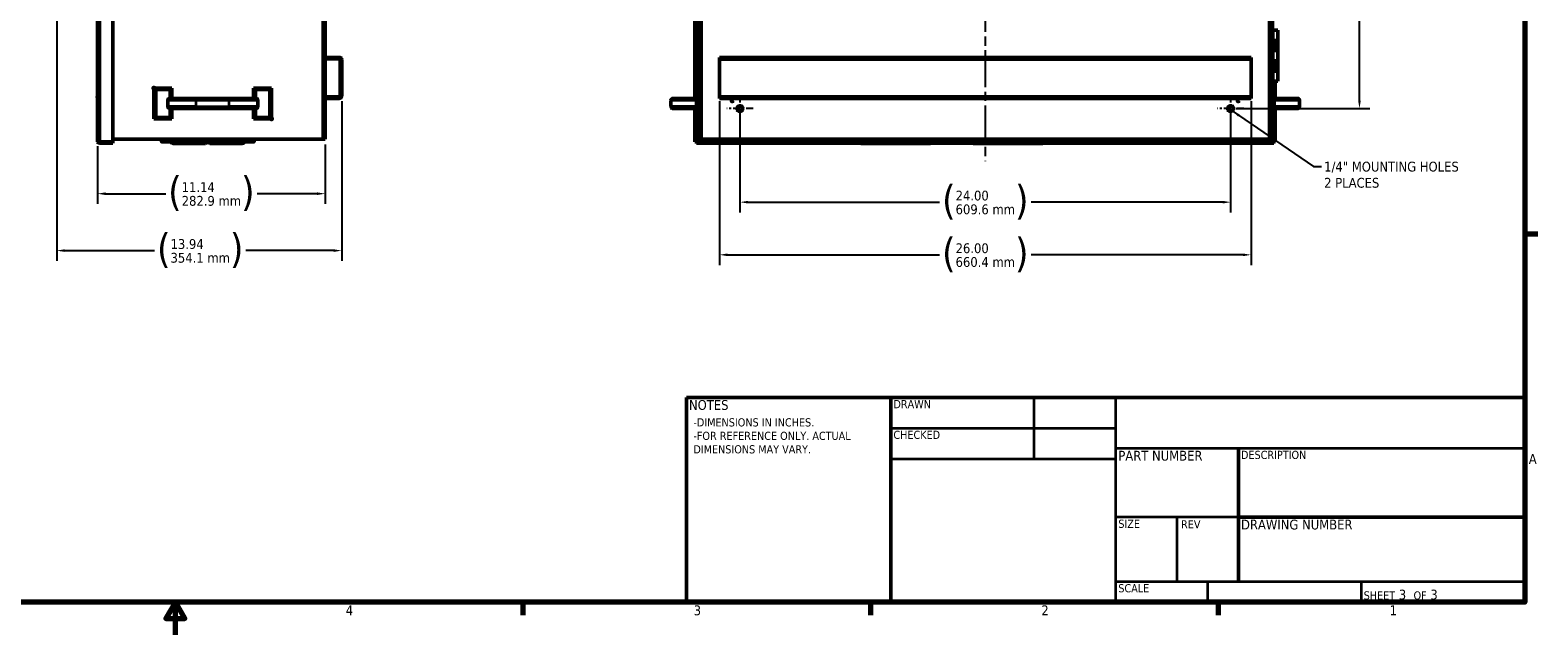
# Model space of a CAD drawing. Header units: inches. Extents: x 0 to 136, y 2 to 86.
# Tile 18 of 37: x 61 to 135, y 2 to 32. Entities that reach past the tile are written whole.
import ezdxf
from ezdxf.enums import TextEntityAlignment as Align

# ---------------------------------------------------------------- set-up
doc = ezdxf.new("R2010")
doc.units = ezdxf.units.IN
doc.header["$LTSCALE"] = 4
doc.header["$MEASUREMENT"] = 0
doc.linetypes.add('CHAIN', pattern=[0.7087, 0.4724, -0.0591, 0.1181, -0.0591])
for name, color, linetype, lineweight in [('Border (ANSI)', 7, 'Continuous', 70), ('Center Mark (ANSI)', 7, 'Continuous', 25), ('Centerline (ANSI)', 7, 'Continuous', 25), ('Dimension (ANSI)', 7, 'Continuous', 25), ('Symbol (ANSI)', 7, 'Continuous', 25), ('Title (ANSI)', 7, 'Continuous', 50), ('Visible (ANSI)', 7, 'Continuous', 50), ('Visible Narrow (ANSI)', 7, 'Continuous', 35)]:
    doc.layers.add(name, color=color, linetype=linetype, lineweight=lineweight)
doc.styles.add('Dimension Text', font='tahoma.ttf')
doc.styles.add('Note Text (ANSI)', font='tahoma.ttf')
doc.styles.get("Standard").update_dxf_attribs({"font": 'tahoma.ttf'})
doc.styles.add('Text Style38', font='tahoma.ttf')
doc.dimstyles.new('Default (ANSI)$7', dxfattribs={"dimscale": 4, "dimtxt": 0.12, "dimasz": 0.098425, "dimexe": 0.125, "dimexo": 0.0625, "dimgap": 0.031496, "dimtad": 0, "dimtih": 1, "dimtoh": 1, "dimrnd": 1e-08, "dimzin": 4, "dimdsep": 46, "dimtxsty": 'Note Text (ANSI)', "dimcen": 0.09, "dimdle": 0.393701, "dimclrd": 256, "dimclre": 256, "dimclrt": 256, "dimadec": 0, "dimazin": 1, "dimtfac": 1, "dimtofl": 0, "dimtmove": 0, "dimatfit": 3, "dimfxl": 1, "dimtolj": 1, "dimtzin": 4, "dimlwd": -1, "dimlwe": -1, "dimarcsym": 0})
doc.dimstyles.new('Dual Dimension', dxfattribs={"dimscale": 4, "dimtxt": 0.12, "dimasz": 0.098425, "dimexe": 0.125, "dimexo": 0.0625, "dimgap": 0.031496, "dimtad": 0, "dimtih": 1, "dimtoh": 1, "dimrnd": 1e-08, "dimzin": 4, "dimdsep": 46, "dimtxsty": 'Dimension Text', "dimcen": 0.09, "dimdle": 0.393701, "dimclrd": 256, "dimclre": 256, "dimclrt": 256, "dimadec": 0, "dimazin": 1, "dimtfac": 1, "dimtofl": 0, "dimtmove": 0, "dimatfit": 3, "dimfxl": 1, "dimtolj": 1, "dimtzin": 4, "dimlwd": -1, "dimlwe": -1, "dimarcsym": 0})

# ---------------------------------------------------------------- blocks, each defined once
blk = doc.blocks.new('Borders Default Border')
at = {"layer": 'Border (ANSI)'}
for p, q in [((33.5, 5.5), (33.66, 5.5)), ((21.25, 1), (21.25, 0.84)), ((25.5, 1), (25.5, 0.84)), ((29.75, 1), (29.75, 0.84))]:
    blk.add_line(p, q, dxfattribs=at)
at = {"layer": 'Border (ANSI)', "flags": 128}
for points in [[(0.5, 1), (0.5, 21), (33.5, 21), (33.5, 1), (0.5, 1)], [(17, 0.6), (17, 1), (16.885, 0.8), (17.115, 0.8), (17, 1)]]:
    blk.add_lwpolyline(points, dxfattribs=at)
at = {"layer": 'Border (ANSI)', "char_height": 0.12, "attachment_point": 7, "style": 'Dimension Text'}
for s, insert in [('A', (33.549, 2.69)), ('4', (19.083, 0.84)), ('3', (23.338, 0.837)), ('2', (27.589, 0.84)), ('1', (31.848, 0.84))]:
    blk.add_mtext(s, dxfattribs=dict(at, insert=insert))
blk = doc.blocks.new('Title Blocks ECS Standard w Comments')
at = {"layer": 'Title (ANSI)'}
for p, q in [((2.182, 4.756), (2.182, 7.256)), ((2.182, 7.256), (4.682, 7.256)), ((4.682, 7.256), (4.682, 4.756)), ((12.432, 7.256), (4.682, 7.256)), ((4.682, 7.256), (4.682, 4.756)), ((12.432, 4.756), (12.432, 7.256)), ((8.932, 6.636), (8.932, 5.006)), ((8.932, 5.794), (12.432, 5.794)), ((4.682, 4.756), (2.182, 4.756)), ((4.682, 4.756), (12.432, 4.756))]:
    blk.add_line(p, q, dxfattribs=at)
at = {"layer": 'Title (ANSI)', "lineweight": 35}
for p, q in [((6.432, 6.506), (6.432, 7.256)), ((7.432, 4.756), (7.432, 7.256)), ((4.682, 6.881), (7.432, 6.881)), ((4.682, 6.506), (7.432, 6.506)), ((7.432, 6.636), (12.432, 6.636)), ((8.932, 5.794), (7.432, 5.794)), ((8.182, 5.006), (8.182, 5.794)), ((12.432, 5.006), (7.432, 5.006)), ((8.552, 5.006), (8.552, 4.756)), ((10.432, 5.006), (10.432, 4.756))]:
    blk.add_line(p, q, dxfattribs=at)
at = {"layer": 'Title (ANSI)', "style": 'Text Style38'}
for s, p in [('DRAWN', (4.712, 7.226)), ('CHECKED', (4.712, 6.851)), ('DESCRIPTION', (8.962, 6.606)), ('SIZE', (7.462, 5.764)), ('REV', (8.229, 5.757)), ('SCALE', (7.462, 4.976))]:
    blk.add_text(s, height=0.1, dxfattribs=at).set_placement(p, align=Align.TOP_LEFT)
at = {"layer": 'Title (ANSI)', "char_height": 0.12, "style": 'Note Text (ANSI)'}
for s, insert, attachment_point in [('\\fTahoma|b0|i0;NOTES', (2.212, 7.226), 1), ('\\fTahoma|b0|i0;PART NUMBER', (7.462, 6.606), 1), ('\\fTahoma|b0|i0;DRAWING NUMBER', (8.962, 5.764), 1), ('\\fTahoma|b0|i0;{\\H0.1000;SHEET}\\fTahoma|b0|i0;{\\H0.1200; 3  }\\fTahoma|b0|i0;{\\H0.1000;OF}\\fTahoma|b0|i0;{\\H0.1200; 3 }', (10.462, 4.786), 7)]:
    blk.add_mtext(s, dxfattribs=dict(at, insert=insert, attachment_point=attachment_point))
at = {"layer": 'Title (ANSI)', "lineweight": 30, "flags": 63}
for tag, height, p in [('COMMENTS', 0.12, (2.212, 7.006)), ('DESCRIPTION', 0.125, (8.962, 6.386))]:
    blk.add_attdef(tag, text='', height=height, dxfattribs=at).set_placement(p, align=Align.TOP_LEFT)
for tag, p in [('CREATION_DATE', (6.462, 6.911)), ('CHECKED_BY', (4.712, 6.536)), ('CHECKED_DATE', (6.462, 6.536)), ('AUTHOR', (4.712, 6.911))]:
    blk.add_attdef(tag, text='', height=0.125, dxfattribs=at).set_placement(p, align=Align.BOTTOM_LEFT)
for tag, p in [('COMPANY', (9.932, 6.946)), ('Sheet_Size', (7.807, 5.381)), ('REVISION_NUMBER', (8.557, 5.381)), ('<DRAWING_NUMBER>', (10.682, 5.4))]:
    blk.add_attdef(tag, text='', height=0.24, dxfattribs=at).set_placement(p, align=Align.MIDDLE_CENTER)
blk.add_attdef('PART_NUMBER', text='', height=0.24, dxfattribs=at).set_placement((7.462, 6.223), align=Align.MIDDLE_LEFT)
blk.add_attdef('Initial_View_Scale', text='', height=0.12, dxfattribs=at).set_placement((8.522, 4.786), align=Align.BOTTOM_RIGHT)
blk = doc.blocks.new('*D9')
at = {"layer": 'Defpoints', "color": 0, "transparency": 16777216}
for p in [(62.199, 44.431), (76.139, 28.745), (76.139, 21.186)]:
    blk.add_point(p, dxfattribs=at)
at = {"layer": 'Dimension (ANSI)', "transparency": 16777216}
for p, q in [((62.199, 44.181), (62.199, 20.686)), ((76.139, 28.495), (76.139, 20.686)), ((62.593, 21.186), (66.981, 21.186)), ((75.745, 21.186), (71.451, 21.186))]:
    blk.add_line(p, q, dxfattribs=at)
for points in [[(62.593, 21.252), (62.593, 21.121), (62.199, 21.186)], [(75.745, 21.252), (75.745, 21.121), (76.139, 21.186)]]:
    blk.add_solid(points, dxfattribs=at)
at = {"layer": 'Dimension (ANSI)', "transparency": 16777216, "insert": (69.216, 21.186), "char_height": 0.48, "attachment_point": 5, "style": 'Dimension Text'}
blk.add_mtext('\\A1;{\\H3.0x;(}\\S13.94^ 354.1 mm;{\\H3.0x;)}', dxfattribs=at)
blk = doc.blocks.new('*D10')
at = {"layer": 'Defpoints', "color": 0, "transparency": 16777216}
for p in [(75.328, 26.631), (64.192, 26.546), (75.328, 23.969)]:
    blk.add_point(p, dxfattribs=at)
at = {"layer": 'Dimension (ANSI)', "transparency": 16777216}
for p, q in [((64.192, 26.296), (64.192, 23.469)), ((75.328, 26.381), (75.328, 23.469)), ((64.586, 23.969), (67.527, 23.969)), ((74.934, 23.969), (71.993, 23.969))]:
    blk.add_line(p, q, dxfattribs=at)
for points in [[(64.586, 24.035), (64.586, 23.904), (64.192, 23.969)], [(74.934, 24.035), (74.934, 23.904), (75.328, 23.969)]]:
    blk.add_solid(points, dxfattribs=at)
at = {"layer": 'Dimension (ANSI)', "transparency": 16777216, "insert": (69.76, 23.969), "char_height": 0.48, "attachment_point": 5, "style": 'Dimension Text'}
blk.add_mtext('\\A1;{\\H3.0x;(}\\S11.14^ 282.9 mm;{\\H3.0x;)}', dxfattribs=at)
blk = doc.blocks.new('*D15')
at = {"layer": 'Defpoints', "color": 0, "transparency": 16777216}
for p in [(116.658, 66.984), (125.916, 66.984), (119.614, 28.131)]:
    blk.add_point(p, dxfattribs=at)
at = {"layer": 'Dimension (ANSI)', "transparency": 16777216}
for p, q in [((116.908, 66.984), (126.416, 66.984)), ((125.916, 66.59), (125.916, 48.635)), ((125.916, 28.525), (125.916, 46.48)), ((119.864, 28.131), (126.416, 28.131))]:
    blk.add_line(p, q, dxfattribs=at)
for points in [[(125.851, 66.59), (125.982, 66.59), (125.916, 66.984)], [(125.851, 28.525), (125.982, 28.525), (125.916, 28.131)]]:
    blk.add_solid(points, dxfattribs=at)
at = {"layer": 'Dimension (ANSI)', "transparency": 16777216, "insert": (125.916, 47.558), "char_height": 0.48, "attachment_point": 5, "style": 'Dimension Text'}
blk.add_mtext('\\A1;{\\H3.0x;(}\\S38.85^ 986.9 mm;{\\H3.0x;)}', dxfattribs=at)
blk = doc.blocks.new('*D16')
at = {"layer": 'Defpoints', "color": 0, "transparency": 16777216}
for p in [(95.614, 28.131), (119.614, 28.131), (95.614, 23.554)]:
    blk.add_point(p, dxfattribs=at)
at = {"layer": 'Dimension (ANSI)', "transparency": 16777216}
for p, q in [((95.614, 27.881), (95.614, 23.054)), ((119.614, 27.881), (119.614, 23.054)), ((96.008, 23.554), (105.377, 23.554)), ((119.221, 23.554), (109.851, 23.554))]:
    blk.add_line(p, q, dxfattribs=at)
for points in [[(96.008, 23.62), (96.008, 23.489), (95.614, 23.554)], [(119.221, 23.62), (119.221, 23.489), (119.614, 23.554)]]:
    blk.add_solid(points, dxfattribs=at)
at = {"layer": 'Dimension (ANSI)', "transparency": 16777216, "insert": (107.614, 23.554), "char_height": 0.48, "attachment_point": 5, "style": 'Dimension Text'}
blk.add_mtext('\\A1;{\\H3.0x;(}\\S24.00^ 609.6 mm;{\\H3.0x;)}', dxfattribs=at)
blk = doc.blocks.new('*D17')
at = {"layer": 'Defpoints', "color": 0, "transparency": 16777216}
for p in [(94.614, 28.745), (120.614, 28.745), (120.614, 20.98)]:
    blk.add_point(p, dxfattribs=at)
at = {"layer": 'Dimension (ANSI)', "transparency": 16777216}
for p, q in [((94.614, 28.495), (94.614, 20.48)), ((120.614, 28.495), (120.614, 20.48)), ((95.008, 20.98), (105.377, 20.98)), ((120.221, 20.98), (109.851, 20.98))]:
    blk.add_line(p, q, dxfattribs=at)
for points in [[(95.008, 21.045), (95.008, 20.914), (94.614, 20.98)], [(120.221, 21.045), (120.221, 20.914), (120.614, 20.98)]]:
    blk.add_solid(points, dxfattribs=at)
at = {"layer": 'Dimension (ANSI)', "transparency": 16777216, "insert": (107.614, 20.98), "char_height": 0.48, "attachment_point": 5, "style": 'Dimension Text'}
blk.add_mtext('\\A1;{\\H3.0x;(}\\S26.00^ 660.4 mm;{\\H3.0x;)}', dxfattribs=at)

msp = doc.modelspace()

# ---------------------------------------------------------------- linework, layer by layer
at = {"layer": 'Center Mark (ANSI)', "linetype": 'CHAIN', "ltscale": 0.177668}
for p, q in [((95.614, 28.771), (95.614, 27.491)), ((119.614, 28.771), (119.614, 27.491)), ((96.254, 28.131), (94.974, 28.131)), ((120.254, 28.131), (118.974, 28.131))]:
    msp.add_line(p, q, dxfattribs=at)
at = {"layer": 'Centerline (ANSI)', "linetype": 'CHAIN', "ltscale": 0.952448}
msp.add_line((107.614, 68.781), (107.614, 25.552), dxfattribs=at)
at = {"layer": 'Visible (ANSI)'}
for p, q in [((64.192, 26.546), (64.192, 65.717)), ((64.942, 26.507), (64.942, 65.757)), ((75.328, 65.631), (75.328, 26.631)), ((93.614, 26.631), (93.614, 65.631)), ((121.614, 65.631), (121.614, 26.631)), ((93.415, 28.631), (93.415, 35.069)), ((93.489, 29.031), (93.489, 35.069)), ((121.673, 31.964), (121.614, 31.964)), ((121.673, 31.964), (121.677, 31.964)), ((121.673, 31.964), (121.673, 29.464)), ((121.677, 31.964), (121.681, 31.964)), ((121.915, 31.964), (121.681, 31.964)), ((121.681, 31.464), (121.681, 31.964)), ((121.724, 31.964), (121.724, 31.964)), ((121.798, 31.964), (121.798, 31.964)), ((121.915, 31.964), (121.915, 31.464)), ((121.673, 31.38), (121.697, 31.38)), ((121.673, 31.047), (121.697, 31.047)), ((121.681, 31.464), (121.693, 31.464)), ((121.915, 31.464), (121.693, 31.464)), ((121.697, 31.047), (121.697, 31.38)), ((121.728, 30.964), (121.728, 31.464)), ((121.79, 31.464), (121.79, 30.964)), ((121.915, 31.464), (121.79, 31.464)), ((121.915, 31.464), (121.915, 30.964)), ((75.328, 30.631), (76.026, 30.631)), ((75.328, 30.557), (76.026, 30.557)), ((76.065, 28.745), (76.065, 30.518)), ((76.139, 28.745), (76.139, 30.518)), ((94.614, 30.631), (94.614, 30.518)), ((94.614, 30.631), (120.614, 30.631)), ((94.614, 28.745), (94.614, 30.518)), ((120.614, 30.518), (120.614, 30.631)), ((120.614, 30.518), (120.614, 28.745)), ((121.673, 30.38), (121.697, 30.38)), ((121.681, 30.464), (121.681, 30.964)), ((121.681, 30.964), (121.693, 30.964)), ((121.681, 30.464), (121.693, 30.464)), ((121.915, 30.964), (121.693, 30.964)), ((121.915, 30.464), (121.693, 30.464)), ((121.697, 30.047), (121.697, 30.38)), ((121.728, 29.964), (121.728, 30.464)), ((121.915, 30.964), (121.79, 30.964)), ((121.79, 30.464), (121.79, 29.964)), ((121.915, 30.464), (121.79, 30.464)), ((121.915, 30.964), (121.915, 30.464)), ((121.915, 30.464), (121.915, 29.964)), ((121.673, 30.047), (121.697, 30.047)), ((121.681, 29.464), (121.681, 29.964)), ((121.681, 29.964), (121.693, 29.964)), ((121.915, 29.964), (121.693, 29.964)), ((121.915, 29.964), (121.79, 29.964)), ((121.915, 29.964), (121.915, 29.464)), ((64.192, 29.481), (64.187, 29.481)), ((64.187, 29.467), (64.187, 29.481)), ((64.192, 29.467), (64.187, 29.467)), ((64.187, 29.318), (64.187, 29.467)), ((64.192, 29.318), (64.187, 29.318)), ((64.187, 29.249), (64.187, 29.318)), ((64.192, 29.249), (64.187, 29.249)), ((64.187, 29.148), (64.187, 29.249)), ((64.187, 29.148), (64.187, 29.146)), ((64.192, 29.148), (64.187, 29.148)), ((64.187, 28.803), (64.187, 29.146)), ((64.192, 28.803), (64.187, 28.803)), ((64.187, 28.408), (64.187, 28.803)), ((66.953, 29.131), (67.828, 29.131)), ((66.953, 27.631), (66.953, 29.131)), ((67.053, 29.031), (66.953, 29.131)), ((67.728, 29.031), (67.828, 29.131)), ((67.828, 29.131), (67.828, 28.631)), ((71.828, 28.631), (71.828, 29.131)), ((71.828, 29.131), (72.703, 29.131)), ((71.928, 29.031), (71.828, 29.131)), ((72.603, 29.031), (72.703, 29.131)), ((72.703, 29.131), (72.703, 27.631)), ((93.489, 27.731), (93.489, 29.031)), ((93.589, 29.131), (93.614, 29.131)), ((121.673, 29.464), (121.614, 29.464)), ((121.639, 29.131), (121.614, 29.131)), ((121.673, 29.464), (121.677, 29.464)), ((121.677, 29.464), (121.681, 29.464)), ((121.915, 29.464), (121.681, 29.464)), ((121.724, 29.402), (121.724, 29.464)), ((121.724, 29.402), (121.724, 29.084)), ((121.798, 29.402), (121.724, 29.402)), ((121.739, 29.031), (121.739, 27.731)), ((121.798, 29.402), (121.798, 29.464)), ((121.798, 29.402), (121.798, 28.631)), ((64.187, 28.408), (64.187, 28.407)), ((64.187, 28.381), (64.187, 28.407)), ((64.192, 28.407), (64.187, 28.407)), ((64.192, 28.381), (64.187, 28.381)), ((64.192, 28.369), (64.187, 28.369)), ((64.187, 28.366), (64.187, 28.369)), ((64.192, 28.366), (64.187, 28.366)), ((64.187, 28.261), (64.187, 28.366)), ((64.187, 28.15), (64.187, 28.261)), ((64.187, 28.148), (64.187, 28.15)), ((64.192, 28.15), (64.187, 28.15)), ((64.192, 28.148), (64.187, 28.148)), ((67.627, 28.231), (67.627, 28.531)), ((67.828, 28.631), (67.727, 28.631)), ((67.828, 28.131), (67.727, 28.131)), ((69.019, 28.631), (67.828, 28.631)), ((67.828, 28.131), (67.828, 27.631)), ((67.828, 28.131), (69.019, 28.131)), ((70.637, 28.631), (69.019, 28.631)), ((69.019, 28.131), (70.637, 28.131)), ((71.828, 28.631), (70.637, 28.631)), ((70.637, 28.131), (71.828, 28.131)), ((71.929, 28.631), (71.828, 28.631)), ((71.929, 28.131), (71.828, 28.131)), ((71.828, 27.631), (71.828, 28.131)), ((72.029, 28.231), (72.029, 28.531)), ((76.026, 28.705), (75.328, 28.705)), ((76.026, 28.631), (75.328, 28.631)), ((92.239, 28.231), (92.239, 28.531)), ((93.117, 28.631), (92.339, 28.631)), ((92.339, 28.131), (93.117, 28.131)), ((93.489, 28.631), (93.117, 28.631)), ((93.489, 28.131), (93.117, 28.131)), ((93.415, 26.507), (93.415, 28.131)), ((94.614, 28.745), (94.614, 28.631)), ((120.614, 28.631), (94.614, 28.631)), ((95.209, 28.473), (95.209, 28.539)), ((120.614, 28.631), (120.614, 28.745)), ((122.111, 28.631), (121.739, 28.631)), ((122.111, 28.131), (121.739, 28.131)), ((121.798, 28.131), (121.798, 26.507)), ((122.889, 28.631), (122.111, 28.631)), ((122.111, 28.131), (122.889, 28.131)), ((122.989, 28.231), (122.989, 28.531)), ((64.192, 27.971), (64.187, 27.971)), ((64.187, 27.941), (64.187, 27.971)), ((64.192, 27.941), (64.187, 27.941)), ((64.187, 27.925), (64.187, 27.941)), ((64.187, 27.925), (64.187, 27.924)), ((64.192, 27.925), (64.187, 27.925)), ((64.192, 27.924), (64.187, 27.924)), ((64.187, 27.82), (64.187, 27.924)), ((64.192, 27.82), (64.187, 27.82)), ((64.187, 27.636), (64.187, 27.82)), ((64.192, 27.636), (64.187, 27.636)), ((64.187, 27.534), (64.187, 27.636)), ((64.192, 27.534), (64.187, 27.534)), ((64.187, 27.349), (64.187, 27.534)), ((64.192, 27.349), (64.187, 27.349)), ((64.187, 27.246), (64.187, 27.349)), ((67.053, 27.731), (66.953, 27.631)), ((67.828, 27.631), (66.953, 27.631)), ((67.728, 27.731), (67.828, 27.631)), ((71.928, 27.731), (71.828, 27.631)), ((72.703, 27.631), (71.828, 27.631)), ((72.603, 27.731), (72.703, 27.631)), ((93.489, 26.507), (93.489, 27.731)), ((93.589, 27.631), (93.614, 27.631)), ((121.639, 27.631), (121.614, 27.631)), ((121.724, 27.679), (121.724, 26.507)), ((64.192, 27.246), (64.187, 27.246)), ((64.187, 27.246), (64.187, 27.244)), ((64.187, 27.183), (64.187, 27.244)), ((64.192, 27.244), (64.187, 27.244)), ((64.192, 27.183), (64.187, 27.183)), ((64.187, 27.17), (64.187, 27.183)), ((64.192, 27.17), (64.187, 27.17)), ((64.187, 27.046), (64.187, 27.17)), ((64.187, 26.955), (64.187, 27.046)), ((64.192, 26.955), (64.187, 26.955)), ((64.942, 26.631), (75.215, 26.631)), ((67.37, 26.568), (67.341, 26.568)), ((67.392, 26.561), (67.644, 26.561)), ((67.644, 26.561), (67.648, 26.561)), ((67.648, 26.561), (67.718, 26.561)), ((67.864, 26.519), (67.812, 26.584)), ((71.338, 26.568), (67.824, 26.568)), ((71.298, 26.519), (71.35, 26.584)), ((71.514, 26.561), (71.443, 26.561)), ((71.514, 26.561), (71.518, 26.561)), ((71.518, 26.561), (71.77, 26.561)), ((71.821, 26.568), (71.792, 26.568)), ((75.215, 26.631), (75.328, 26.631)), ((93.614, 26.631), (93.728, 26.631)), ((121.501, 26.631), (93.728, 26.631)), ((101.016, 26.568), (100.987, 26.568)), ((101.038, 26.561), (101.29, 26.561)), ((101.29, 26.561), (101.294, 26.561)), ((101.294, 26.561), (101.365, 26.561)), ((101.51, 26.519), (101.458, 26.584)), ((104.984, 26.568), (101.47, 26.568)), ((104.944, 26.519), (104.997, 26.584)), ((105.16, 26.561), (105.09, 26.561)), ((105.16, 26.561), (105.164, 26.561)), ((105.164, 26.561), (105.416, 26.561)), ((105.467, 26.568), (105.439, 26.568)), ((106.516, 26.568), (106.487, 26.568)), ((106.538, 26.561), (106.79, 26.561)), ((106.79, 26.561), (106.794, 26.561)), ((106.794, 26.561), (106.865, 26.561)), ((107.01, 26.519), (106.958, 26.584)), ((110.484, 26.568), (106.97, 26.568)), ((110.444, 26.519), (110.497, 26.584)), ((110.66, 26.561), (110.59, 26.561)), ((110.66, 26.561), (110.664, 26.561)), ((110.664, 26.561), (110.916, 26.561)), ((110.967, 26.568), (110.939, 26.568)), ((121.501, 26.631), (121.614, 26.631)), ((64.199, 26.507), (64.305, 26.507)), ((64.305, 26.507), (64.199, 26.507)), ((64.305, 26.507), (64.942, 26.507)), ((64.305, 26.507), (64.942, 26.507)), ((64.305, 26.433), (64.942, 26.433)), ((64.942, 26.433), (64.942, 26.507)), ((67.341, 26.498), (67.79, 26.498)), ((67.809, 26.474), (67.757, 26.539)), ((67.997, 26.498), (67.902, 26.498)), ((69.406, 26.427), (67.902, 26.427)), ((67.997, 26.498), (71.165, 26.498)), ((69.406, 26.427), (69.479, 26.427)), ((69.683, 26.427), (69.756, 26.427)), ((69.756, 26.427), (71.26, 26.427)), ((71.165, 26.498), (71.26, 26.498)), ((71.353, 26.474), (71.405, 26.539)), ((71.372, 26.498), (71.821, 26.498)), ((93.415, 26.507), (93.489, 26.507)), ((93.529, 26.546), (93.489, 26.507)), ((93.529, 26.546), (93.489, 26.507)), ((93.489, 26.433), (93.489, 26.507)), ((100.963, 26.507), (93.489, 26.507)), ((101.513, 26.433), (93.489, 26.433)), ((100.987, 26.498), (101.437, 26.498)), ((101.455, 26.474), (101.403, 26.539)), ((101.643, 26.498), (101.549, 26.498)), ((103.053, 26.427), (101.549, 26.427)), ((101.643, 26.498), (104.811, 26.498)), ((103.053, 26.427), (103.402, 26.427)), ((103.402, 26.427), (104.906, 26.427)), ((104.811, 26.498), (104.906, 26.498)), ((107.013, 26.433), (104.942, 26.433)), ((104.999, 26.474), (105.052, 26.539)), ((105.018, 26.498), (105.467, 26.498)), ((106.463, 26.507), (105.491, 26.507)), ((106.487, 26.498), (106.937, 26.498)), ((106.955, 26.474), (106.903, 26.539)), ((107.143, 26.498), (107.049, 26.498)), ((108.553, 26.427), (107.049, 26.427)), ((107.143, 26.498), (110.311, 26.498)), ((108.553, 26.427), (108.902, 26.427)), ((108.902, 26.427), (110.406, 26.427)), ((110.311, 26.498), (110.406, 26.498)), ((121.724, 26.433), (110.442, 26.433)), ((110.499, 26.474), (110.552, 26.539)), ((110.518, 26.498), (110.967, 26.498)), ((121.724, 26.507), (110.991, 26.507)), ((121.685, 26.546), (121.724, 26.507)), ((121.685, 26.546), (121.724, 26.507)), ((121.724, 26.433), (121.724, 26.507)), ((121.798, 26.507), (121.724, 26.507))]:
    msp.add_line(p, q, dxfattribs=at)
for centre, radius in [((95.239, 28.506), 0.045), ((95.614, 28.131), 0.14), ((119.614, 28.131), 0.14), ((119.989, 28.506), 0.045)]:
    msp.add_circle(centre, radius, dxfattribs=at)
for centre, radius, start, end in [((76.026, 30.518), 0.113, 0, 90), ((76.026, 30.518), 0.0394, 0, 90), ((66.953, 29.131), 0.0455, 0, 270), ((93.589, 29.031), 0.1, 90, 180), ((121.639, 29.031), 0.1, 0, 90), ((64.532, 28.686), 0.35, 169.97058, 190.02942), ((76.026, 28.745), 0.0394, 270, 0), ((76.026, 28.745), 0.113, 270, 0), ((92.339, 28.531), 0.1, 90, 180), ((92.339, 28.231), 0.1, 180, 270), ((122.889, 28.531), 0.1, 0, 90), ((122.889, 28.231), 0.1, 270, 0), ((72.703, 27.631), 0.0455, 180, 90), ((93.589, 27.731), 0.1, 180, 270), ((121.639, 27.731), 0.1, 270, 0), ((67.341, 26.533), 0.0354, 90, 270), ((67.392, 26.596), 0.0354, 90, 270), ((67.644, 26.596), 0.0354, 270, 90), ((71.518, 26.596), 0.0354, 90, 270), ((71.77, 26.596), 0.0354, 270, 90), ((71.821, 26.533), 0.0354, 270, 90), ((100.987, 26.533), 0.0354, 90, 270), ((101.038, 26.596), 0.0354, 90, 270), ((101.29, 26.596), 0.0354, 270, 90), ((105.164, 26.596), 0.0354, 90, 270), ((105.416, 26.596), 0.0354, 270, 90), ((105.467, 26.533), 0.0354, 270, 90), ((106.487, 26.533), 0.0354, 90, 270), ((106.538, 26.596), 0.0354, 90, 270), ((106.79, 26.596), 0.0354, 270, 90), ((110.664, 26.596), 0.0354, 90, 270), ((110.916, 26.596), 0.0354, 270, 90), ((110.967, 26.533), 0.0354, 270, 90), ((64.305, 26.546), 0.113, 180, 200.33098), ((64.305, 26.546), 0.113, 200.33098, 270), ((64.305, 26.546), 0.0394, 266.37707, 270), ((69.479, 26.462), 0.0354, 270, 90), ((69.683, 26.462), 0.0354, 90, 270)]:
    msp.add_arc(centre, radius, start, end, dxfattribs=at)
msp.add_ellipse((64.305, 26.546), major_axis=(-0.113, 0), ratio=0.998002, start_param=0, end_param=0.354842, dxfattribs=at)
for points, knots in [([(67.627, 28.531), (67.627, 28.544), (67.629, 28.558), (67.639, 28.581), (67.647, 28.593), (67.665, 28.611), (67.677, 28.619), (67.7, 28.628), (67.715, 28.631), (67.727, 28.631)], [-1.5097441, -1.5097441, -1.5097441, -1.5097441, -1.4158845, -1.4158845, -1.3217471, -1.3217471, -1.2272452, -1.2272452, -1.1323921, -1.1323921, -1.1323921, -1.1323921]), ([(67.727, 28.131), (67.715, 28.131), (67.7, 28.134), (67.677, 28.144), (67.665, 28.152), (67.647, 28.169), (67.639, 28.182), (67.629, 28.205), (67.627, 28.219), (67.627, 28.231)], [-0.3773519, -0.3773519, -0.3773519, -0.3773519, -0.2824988, -0.2824988, -0.187997, -0.187997, -0.0938595, -0.0938595, 0, 0, 0, 0]), ([(71.929, 28.631), (71.941, 28.631), (71.956, 28.628), (71.979, 28.619), (71.991, 28.611), (72.009, 28.593), (72.017, 28.581), (72.026, 28.558), (72.029, 28.544), (72.029, 28.531)], [-0.3773519, -0.3773519, -0.3773519, -0.3773519, -0.2824988, -0.2824988, -0.187997, -0.187997, -0.0938595, -0.0938595, 0, 0, 0, 0]), ([(72.029, 28.231), (72.029, 28.219), (72.026, 28.205), (72.017, 28.182), (72.009, 28.169), (71.991, 28.152), (71.979, 28.144), (71.956, 28.134), (71.941, 28.131), (71.929, 28.131)], [-1.5097441, -1.5097441, -1.5097441, -1.5097441, -1.4158845, -1.4158845, -1.3217471, -1.3217471, -1.2272452, -1.2272452, -1.1323921, -1.1323921, -1.1323921, -1.1323921]), ([(67.812, 26.584), (67.807, 26.589), (67.802, 26.595), (67.791, 26.604), (67.785, 26.609), (67.773, 26.617), (67.767, 26.62), (67.754, 26.626), (67.747, 26.628), (67.733, 26.631), (67.726, 26.631), (67.718, 26.631)], [2.4264204, 2.4264204, 2.4264204, 2.4264204, 2.5694548, 2.5694548, 2.7124893, 2.7124893, 2.8555237, 2.8555237, 2.9985582, 2.9985582, 3.1415927, 3.1415927, 3.1415927, 3.1415927]), ([(67.757, 26.539), (67.754, 26.542), (67.751, 26.545), (67.746, 26.55), (67.743, 26.552), (67.738, 26.555), (67.736, 26.556), (67.731, 26.559), (67.728, 26.559), (67.723, 26.56), (67.721, 26.561), (67.718, 26.561)], [2.4264204, 2.4264204, 2.4264204, 2.4264204, 2.5694548, 2.5694548, 2.7124893, 2.7124893, 2.8555237, 2.8555237, 2.9985582, 2.9985582, 3.1415927, 3.1415927, 3.1415927, 3.1415927]), ([(71.35, 26.584), (71.355, 26.589), (71.36, 26.595), (71.371, 26.604), (71.376, 26.609), (71.389, 26.617), (71.395, 26.62), (71.408, 26.626), (71.415, 26.628), (71.429, 26.631), (71.436, 26.631), (71.443, 26.631)], [2.4264204, 2.4264204, 2.4264204, 2.4264204, 2.5694548, 2.5694548, 2.7124893, 2.7124893, 2.8555237, 2.8555237, 2.9985582, 2.9985582, 3.1415927, 3.1415927, 3.1415927, 3.1415927]), ([(71.405, 26.539), (71.408, 26.542), (71.41, 26.545), (71.416, 26.55), (71.418, 26.552), (71.424, 26.555), (71.426, 26.556), (71.431, 26.559), (71.434, 26.559), (71.439, 26.56), (71.441, 26.561), (71.443, 26.561)], [2.4264204, 2.4264204, 2.4264204, 2.4264204, 2.5694548, 2.5694548, 2.7124893, 2.7124893, 2.8555237, 2.8555237, 2.9985582, 2.9985582, 3.1415927, 3.1415927, 3.1415927, 3.1415927]), ([(101.458, 26.584), (101.453, 26.589), (101.448, 26.595), (101.437, 26.604), (101.432, 26.609), (101.42, 26.617), (101.413, 26.62), (101.4, 26.626), (101.393, 26.628), (101.379, 26.631), (101.372, 26.631), (101.365, 26.631)], [2.4264204, 2.4264204, 2.4264204, 2.4264204, 2.5694548, 2.5694548, 2.7124893, 2.7124893, 2.8555237, 2.8555237, 2.9985582, 2.9985582, 3.1415927, 3.1415927, 3.1415927, 3.1415927]), ([(101.403, 26.539), (101.4, 26.542), (101.398, 26.545), (101.392, 26.55), (101.39, 26.552), (101.385, 26.555), (101.382, 26.556), (101.377, 26.559), (101.374, 26.559), (101.37, 26.56), (101.367, 26.561), (101.365, 26.561)], [2.4264204, 2.4264204, 2.4264204, 2.4264204, 2.5694548, 2.5694548, 2.7124893, 2.7124893, 2.8555237, 2.8555237, 2.9985582, 2.9985582, 3.1415927, 3.1415927, 3.1415927, 3.1415927]), ([(104.997, 26.584), (105.001, 26.589), (105.006, 26.595), (105.017, 26.604), (105.023, 26.609), (105.035, 26.617), (105.041, 26.62), (105.055, 26.626), (105.061, 26.628), (105.076, 26.631), (105.083, 26.631), (105.09, 26.631)], [2.4264204, 2.4264204, 2.4264204, 2.4264204, 2.5694548, 2.5694548, 2.7124893, 2.7124893, 2.8555237, 2.8555237, 2.9985582, 2.9985582, 3.1415927, 3.1415927, 3.1415927, 3.1415927]), ([(105.052, 26.539), (105.054, 26.542), (105.057, 26.545), (105.062, 26.55), (105.065, 26.552), (105.07, 26.555), (105.073, 26.556), (105.078, 26.559), (105.08, 26.559), (105.085, 26.56), (105.087, 26.561), (105.09, 26.561)], [2.4264204, 2.4264204, 2.4264204, 2.4264204, 2.5694548, 2.5694548, 2.7124893, 2.7124893, 2.8555237, 2.8555237, 2.9985582, 2.9985582, 3.1415927, 3.1415927, 3.1415927, 3.1415927]), ([(106.958, 26.584), (106.953, 26.589), (106.948, 26.595), (106.937, 26.604), (106.932, 26.609), (106.92, 26.617), (106.913, 26.62), (106.9, 26.626), (106.893, 26.628), (106.879, 26.631), (106.872, 26.631), (106.865, 26.631)], [2.4264204, 2.4264204, 2.4264204, 2.4264204, 2.5694548, 2.5694548, 2.7124893, 2.7124893, 2.8555237, 2.8555237, 2.9985582, 2.9985582, 3.1415927, 3.1415927, 3.1415927, 3.1415927]), ([(106.903, 26.539), (106.9, 26.542), (106.898, 26.545), (106.892, 26.55), (106.89, 26.552), (106.885, 26.555), (106.882, 26.556), (106.877, 26.559), (106.874, 26.559), (106.87, 26.56), (106.867, 26.561), (106.865, 26.561)], [2.4264204, 2.4264204, 2.4264204, 2.4264204, 2.5694548, 2.5694548, 2.7124893, 2.7124893, 2.8555237, 2.8555237, 2.9985582, 2.9985582, 3.1415927, 3.1415927, 3.1415927, 3.1415927]), ([(110.497, 26.584), (110.501, 26.589), (110.506, 26.595), (110.517, 26.604), (110.523, 26.609), (110.535, 26.617), (110.541, 26.62), (110.555, 26.626), (110.561, 26.628), (110.576, 26.631), (110.583, 26.631), (110.59, 26.631)], [2.4264204, 2.4264204, 2.4264204, 2.4264204, 2.5694548, 2.5694548, 2.7124893, 2.7124893, 2.8555237, 2.8555237, 2.9985582, 2.9985582, 3.1415927, 3.1415927, 3.1415927, 3.1415927]), ([(110.552, 26.539), (110.554, 26.542), (110.557, 26.545), (110.562, 26.55), (110.565, 26.552), (110.57, 26.555), (110.573, 26.556), (110.578, 26.559), (110.58, 26.559), (110.585, 26.56), (110.587, 26.561), (110.59, 26.561)], [2.4264204, 2.4264204, 2.4264204, 2.4264204, 2.5694548, 2.5694548, 2.7124893, 2.7124893, 2.8555237, 2.8555237, 2.9985582, 2.9985582, 3.1415927, 3.1415927, 3.1415927, 3.1415927]), ([(67.809, 26.474), (67.814, 26.469), (67.819, 26.463), (67.83, 26.454), (67.835, 26.449), (67.847, 26.441), (67.854, 26.438), (67.867, 26.432), (67.874, 26.43), (67.888, 26.427), (67.895, 26.427), (67.902, 26.427)], [5.568013, 5.568013, 5.568013, 5.568013, 5.7110475, 5.7110475, 5.8540819, 5.8540819, 5.9971164, 5.9971164, 6.1401509, 6.1401509, 6.2831853, 6.2831853, 6.2831853, 6.2831853]), ([(67.864, 26.519), (67.867, 26.516), (67.869, 26.513), (67.875, 26.508), (67.877, 26.506), (67.882, 26.503), (67.885, 26.502), (67.89, 26.5), (67.893, 26.499), (67.897, 26.498), (67.9, 26.498), (67.902, 26.498)], [5.568013, 5.568013, 5.568013, 5.568013, 5.7110475, 5.7110475, 5.8540819, 5.8540819, 5.9971164, 5.9971164, 6.1401509, 6.1401509, 6.2831853, 6.2831853, 6.2831853, 6.2831853]), ([(71.298, 26.519), (71.295, 26.516), (71.293, 26.513), (71.287, 26.508), (71.285, 26.506), (71.279, 26.503), (71.277, 26.502), (71.272, 26.5), (71.269, 26.499), (71.264, 26.498), (71.262, 26.498), (71.26, 26.498)], [5.568013, 5.568013, 5.568013, 5.568013, 5.7110475, 5.7110475, 5.8540819, 5.8540819, 5.9971164, 5.9971164, 6.1401509, 6.1401509, 6.2831853, 6.2831853, 6.2831853, 6.2831853]), ([(71.353, 26.474), (71.348, 26.469), (71.343, 26.463), (71.332, 26.454), (71.327, 26.449), (71.315, 26.441), (71.308, 26.438), (71.295, 26.432), (71.288, 26.43), (71.274, 26.427), (71.267, 26.427), (71.26, 26.427)], [5.568013, 5.568013, 5.568013, 5.568013, 5.7110475, 5.7110475, 5.8540819, 5.8540819, 5.9971164, 5.9971164, 6.1401509, 6.1401509, 6.2831853, 6.2831853, 6.2831853, 6.2831853]), ([(101.455, 26.474), (101.46, 26.469), (101.465, 26.463), (101.476, 26.454), (101.482, 26.449), (101.494, 26.441), (101.5, 26.438), (101.513, 26.432), (101.52, 26.43), (101.534, 26.427), (101.541, 26.427), (101.549, 26.427)], [5.568013, 5.568013, 5.568013, 5.568013, 5.7110475, 5.7110475, 5.8540819, 5.8540819, 5.9971164, 5.9971164, 6.1401509, 6.1401509, 6.2831853, 6.2831853, 6.2831853, 6.2831853]), ([(101.51, 26.519), (101.513, 26.516), (101.516, 26.513), (101.521, 26.508), (101.524, 26.506), (101.529, 26.503), (101.531, 26.502), (101.536, 26.5), (101.539, 26.499), (101.544, 26.498), (101.546, 26.498), (101.549, 26.498)], [5.568013, 5.568013, 5.568013, 5.568013, 5.7110475, 5.7110475, 5.8540819, 5.8540819, 5.9971164, 5.9971164, 6.1401509, 6.1401509, 6.2831853, 6.2831853, 6.2831853, 6.2831853]), ([(104.944, 26.519), (104.942, 26.516), (104.939, 26.513), (104.934, 26.508), (104.931, 26.506), (104.926, 26.503), (104.923, 26.502), (104.918, 26.5), (104.916, 26.499), (104.911, 26.498), (104.908, 26.498), (104.906, 26.498)], [5.568013, 5.568013, 5.568013, 5.568013, 5.7110475, 5.7110475, 5.8540819, 5.8540819, 5.9971164, 5.9971164, 6.1401509, 6.1401509, 6.2831853, 6.2831853, 6.2831853, 6.2831853]), ([(104.999, 26.474), (104.995, 26.469), (104.989, 26.463), (104.979, 26.454), (104.973, 26.449), (104.961, 26.441), (104.954, 26.438), (104.941, 26.432), (104.934, 26.43), (104.92, 26.427), (104.913, 26.427), (104.906, 26.427)], [5.568013, 5.568013, 5.568013, 5.568013, 5.7110475, 5.7110475, 5.8540819, 5.8540819, 5.9971164, 5.9971164, 6.1401509, 6.1401509, 6.2831853, 6.2831853, 6.2831853, 6.2831853]), ([(106.955, 26.474), (106.96, 26.469), (106.965, 26.463), (106.976, 26.454), (106.982, 26.449), (106.994, 26.441), (107, 26.438), (107.013, 26.432), (107.02, 26.43), (107.034, 26.427), (107.041, 26.427), (107.049, 26.427)], [5.568013, 5.568013, 5.568013, 5.568013, 5.7110475, 5.7110475, 5.8540819, 5.8540819, 5.9971164, 5.9971164, 6.1401509, 6.1401509, 6.2831853, 6.2831853, 6.2831853, 6.2831853]), ([(107.01, 26.519), (107.013, 26.516), (107.016, 26.513), (107.021, 26.508), (107.024, 26.506), (107.029, 26.503), (107.031, 26.502), (107.036, 26.5), (107.039, 26.499), (107.044, 26.498), (107.046, 26.498), (107.049, 26.498)], [5.568013, 5.568013, 5.568013, 5.568013, 5.7110475, 5.7110475, 5.8540819, 5.8540819, 5.9971164, 5.9971164, 6.1401509, 6.1401509, 6.2831853, 6.2831853, 6.2831853, 6.2831853]), ([(110.444, 26.519), (110.442, 26.516), (110.439, 26.513), (110.434, 26.508), (110.431, 26.506), (110.426, 26.503), (110.423, 26.502), (110.418, 26.5), (110.416, 26.499), (110.411, 26.498), (110.408, 26.498), (110.406, 26.498)], [5.568013, 5.568013, 5.568013, 5.568013, 5.7110475, 5.7110475, 5.8540819, 5.8540819, 5.9971164, 5.9971164, 6.1401509, 6.1401509, 6.2831853, 6.2831853, 6.2831853, 6.2831853]), ([(110.499, 26.474), (110.495, 26.469), (110.489, 26.463), (110.479, 26.454), (110.473, 26.449), (110.461, 26.441), (110.454, 26.438), (110.441, 26.432), (110.434, 26.43), (110.42, 26.427), (110.413, 26.427), (110.406, 26.427)], [5.568013, 5.568013, 5.568013, 5.568013, 5.7110475, 5.7110475, 5.8540819, 5.8540819, 5.9971164, 5.9971164, 6.1401509, 6.1401509, 6.2831853, 6.2831853, 6.2831853, 6.2831853])]:
    msp.add_open_spline(points, degree=3, knots=knots, dxfattribs=at)
at = {"layer": 'Visible Narrow (ANSI)'}
for p, q in [((64.305, 65.757), (64.305, 26.507)), ((75.215, 26.631), (75.215, 65.631)), ((93.728, 65.631), (93.728, 26.631)), ((121.501, 26.631), (121.501, 65.631)), ((121.685, 44.913), (121.685, 31.964)), ((93.529, 29.111), (93.529, 35.069)), ((121.677, 31.964), (121.677, 31.38)), ((121.677, 31.047), (121.677, 30.38)), ((120.614, 30.518), (94.614, 30.518)), ((121.677, 30.047), (121.677, 29.464)), ((64.192, 29.146), (64.187, 29.146)), ((67.728, 29.031), (67.053, 29.031)), ((67.053, 29.031), (67.053, 27.731)), ((67.728, 28.631), (67.728, 29.031)), ((72.603, 29.031), (71.928, 29.031)), ((71.928, 29.031), (71.928, 28.631)), ((72.603, 27.731), (72.603, 29.031)), ((93.589, 29.131), (93.589, 27.631)), ((121.639, 27.631), (121.639, 29.131)), ((121.685, 29.464), (121.685, 29.12)), ((64.192, 28.408), (64.187, 28.408)), ((64.192, 28.261), (64.187, 28.261)), ((69.019, 28.531), (67.627, 28.531)), ((69.019, 28.231), (67.627, 28.231)), ((67.728, 27.731), (67.728, 28.131)), ((69.019, 28.531), (69.019, 28.631)), ((69.019, 28.231), (69.019, 28.531)), ((70.637, 28.531), (69.019, 28.531)), ((69.019, 28.231), (70.637, 28.231)), ((69.019, 28.231), (69.019, 28.131)), ((70.637, 28.631), (70.637, 28.531)), ((70.637, 28.231), (70.637, 28.531)), ((72.029, 28.531), (70.637, 28.531)), ((70.637, 28.131), (70.637, 28.231)), ((72.029, 28.231), (70.637, 28.231)), ((71.928, 28.131), (71.928, 27.731)), ((93.489, 28.531), (92.239, 28.531)), ((93.489, 28.231), (92.239, 28.231)), ((94.614, 28.745), (120.614, 28.745)), ((122.989, 28.531), (121.739, 28.531)), ((122.989, 28.231), (121.739, 28.231)), ((67.053, 27.731), (67.728, 27.731)), ((71.928, 27.731), (72.603, 27.731)), ((93.529, 26.546), (93.529, 27.652)), ((121.685, 27.642), (121.685, 26.546)), ((64.192, 27.046), (64.187, 27.046)), ((100.954, 26.546), (93.529, 26.546)), ((106.454, 26.546), (105.5, 26.546)), ((121.685, 26.546), (111, 26.546))]:
    msp.add_line(p, q, dxfattribs=at)
for centre, major_axis, ratio, start_param, end_param in [((67.648, 26.596), (0, 0.0354), 0.707107, 5.90029, 6.283185), ((67.648, 26.596), (0, -0.0354), 0.707107, 0, 0.382896), ((67.718, 26.596), (0, -0.0354), 0.707107, 0, 3.141593), ((67.784, 26.561), (-0.0275, -0.0224), 0.533852, 0, 3.141593), ((71.378, 26.561), (-0.0275, 0.0224), 0.533852, 0, 3.141593), ((71.443, 26.596), (0, 0.0354), 0.707107, 0, 3.141593), ((71.514, 26.596), (0, 0.0354), 0.707107, 0, 0.382896), ((71.514, 26.596), (0, -0.0354), 0.707107, 5.90029, 6.283185), ((101.294, 26.596), (0, 0.0354), 0.707107, 5.90029, 6.283185), ((101.294, 26.596), (0, -0.0354), 0.707107, 0, 0.382896), ((101.365, 26.596), (0, -0.0354), 0.707107, 0, 3.141593), ((101.43, 26.561), (-0.0275, -0.0224), 0.533852, 0, 3.141593), ((105.024, 26.561), (-0.0275, 0.0224), 0.533852, 0, 3.141593), ((105.09, 26.596), (0, 0.0354), 0.707107, 0, 3.141593), ((105.16, 26.596), (0, 0.0354), 0.707107, 0, 0.382896), ((105.16, 26.596), (0, -0.0354), 0.707107, 5.90029, 6.283185), ((106.794, 26.596), (0, 0.0354), 0.707107, 5.90029, 6.283185), ((106.794, 26.596), (0, -0.0354), 0.707107, 0, 0.382896), ((106.865, 26.596), (0, -0.0354), 0.707107, 0, 3.141593), ((106.93, 26.561), (-0.0275, -0.0224), 0.533852, 0, 3.141593), ((110.524, 26.561), (-0.0275, 0.0224), 0.533852, 0, 3.141593), ((110.59, 26.596), (0, 0.0354), 0.707107, 0, 3.141593), ((110.66, 26.596), (0, 0.0354), 0.707107, 0, 0.382896), ((110.66, 26.596), (0, -0.0354), 0.707107, 5.90029, 6.283185), ((67.837, 26.497), (-0.0275, -0.0224), 0.533852, 0, 3.141593), ((67.902, 26.462), (0, -0.0354), 0.707107, 0, 3.141593), ((69.406, 26.462), (0, 0.0354), 0.707107, 3.141593, 6.283185), ((69.756, 26.462), (0, -0.0354), 0.707107, 3.141593, 6.283185), ((71.26, 26.462), (0, 0.0354), 0.707107, 0, 3.141593), ((71.325, 26.497), (-0.0275, 0.0224), 0.533852, 0, 3.141593), ((101.483, 26.497), (-0.0275, -0.0224), 0.533852, 0, 3.141593), ((101.549, 26.462), (0, -0.0354), 0.707107, 0, 3.141593), ((103.053, 26.462), (0, 0.0354), 0.707107, 3.141593, 6.283185), ((103.402, 26.462), (0, -0.0354), 0.707107, 3.141593, 6.283185), ((104.906, 26.462), (0, 0.0354), 0.707107, 0, 3.141593), ((104.972, 26.497), (-0.0275, 0.0224), 0.533852, 0, 3.141593), ((106.983, 26.497), (-0.0275, -0.0224), 0.533852, 0, 3.141593), ((107.049, 26.462), (0, -0.0354), 0.707107, 0, 3.141593), ((108.553, 26.462), (0, 0.0354), 0.707107, 3.141593, 6.283185), ((108.902, 26.462), (0, -0.0354), 0.707107, 3.141593, 6.283185), ((110.406, 26.462), (0, 0.0354), 0.707107, 0, 3.141593), ((110.472, 26.497), (-0.0275, 0.0224), 0.533852, 0, 3.141593)]:
    msp.add_ellipse(centre, major_axis=major_axis, ratio=ratio, start_param=start_param, end_param=end_param, dxfattribs=at)

# ---------------------------------------------------------------- block references
at = {"xscale": 4, "yscale": 4, "zscale": 4}
for name, p in [('Borders Default Border', (0, 0)), ('Title Blocks ECS Standard w Comments', (84.273, -15.025))]:
    msp.add_blockref(name, p, dxfattribs=at)

# ---------------------------------------------------------------- texts
at = {"layer": 'Symbol (ANSI)', "attachment_point": 1, "line_spacing_factor": 0.987884, "style": 'Note Text (ANSI)'}
for s, insert, char_height, width in [('\\fTahoma|b0|i0;1/4" MOUNTING HOLES\\P\\fTahoma|b0|i0;2 PLACES', (124.189, 25.533), 0.48, 6.9919), ('\\fTahoma|b0|i0;{\\H0.4000;-DIMENSIONS IN INCHES.\\P}\\fTahoma|b0|i0;{\\H0.4000;-FOR REFERENCE ONLY. ACTUAL \\PDIMENSIONS MAY VARY.}', (93.336, 12.989), 0.4, 9.34103)]:
    msp.add_mtext(s, dxfattribs=dict(at, insert=insert, char_height=char_height, width=width))

# ---------------------------------------------------------------- dimensions: what is measured, and where the dimension line sits
at = {"layer": 'Dimension (ANSI)'}
for base, p2, angle, text, override, picture, middle in [((125.916, 66.984), (116.658, 66.984), 270, '{\\H3.0x;(}\\S<>^ 986.9 mm;{\\H3.0x;)}', {"dimgap": 0.031496, "dimdec": 2, "dimpost": '\\X', "dimtol": 0, "dimlim": 0, "dimtp": 0, "dimtm": 0, "dimtdec": 2, "dimatfit": 1}, '*D15', (125.916, 47.558)), ((95.614, 23.554), (95.614, 28.131), 180, '{\\H3.0x;(}\\S<>^ 609.6 mm;{\\H3.0x;)}', {"dimgap": 0.031496, "dimtih": 0, "dimtoh": 0, "dimdec": 2, "dimpost": '\\X', "dimtol": 0, "dimlim": 0, "dimtp": 0, "dimtm": 0, "dimtdec": 2, "dimatfit": 1}, '*D16', (107.614, 23.554))]:
    dim = msp.add_linear_dim(base=base, p1=(119.614, 28.131), p2=p2, angle=angle, text=text, dimstyle='Dual Dimension', override=override, dxfattribs=at)
    dim.commit()
    dim.dimension.update_dxf_attribs({"geometry": picture, "text_midpoint": middle, "dimtype": 160})
for base, p1, p2, text, picture, middle in [((76.139, 21.186), (62.199, 44.431), (76.139, 28.745), '{\\H3.0x;(}\\S<>^ 354.1 mm;{\\H3.0x;)}', '*D9', (69.216, 21.186)), ((120.614, 20.98), (94.614, 28.745), (120.614, 28.745), '{\\H3.0x;(}\\S<>^ 660.4 mm;{\\H3.0x;)}', '*D17', (107.614, 20.98)), ((75.328, 23.969), (64.192, 26.546), (75.328, 26.631), '{\\H3.0x;(}\\S<>^ 282.9 mm;{\\H3.0x;)}', '*D10', (69.76, 23.969))]:
    dim = msp.add_linear_dim(base=base, p1=p1, p2=p2, text=text, dimstyle='Dual Dimension', override={"dimgap": 0.031496, "dimtih": 0, "dimtoh": 0, "dimdec": 2, "dimpost": '\\X', "dimtol": 0, "dimlim": 0, "dimtp": 0, "dimtm": 0, "dimtdec": 2, "dimatfit": 1}, dxfattribs=at)
    dim.commit()
    dim.dimension.update_dxf_attribs({"geometry": picture, "text_midpoint": middle, "dimtype": 160})

# ---------------------------------------------------------------- leaders
at = {"layer": 'Symbol (ANSI)', "annotation_type": 0, "has_hookline": 1, "hookline_direction": 0, "text_width": 6.904}
msp.add_leader([(119.696, 28.018), (123.669, 25.293), (124.063, 25.293)], dimstyle='Default (ANSI)$7', override={"dimtad": 0}, dxfattribs=at)

doc.saveas('drawing.dxf')
